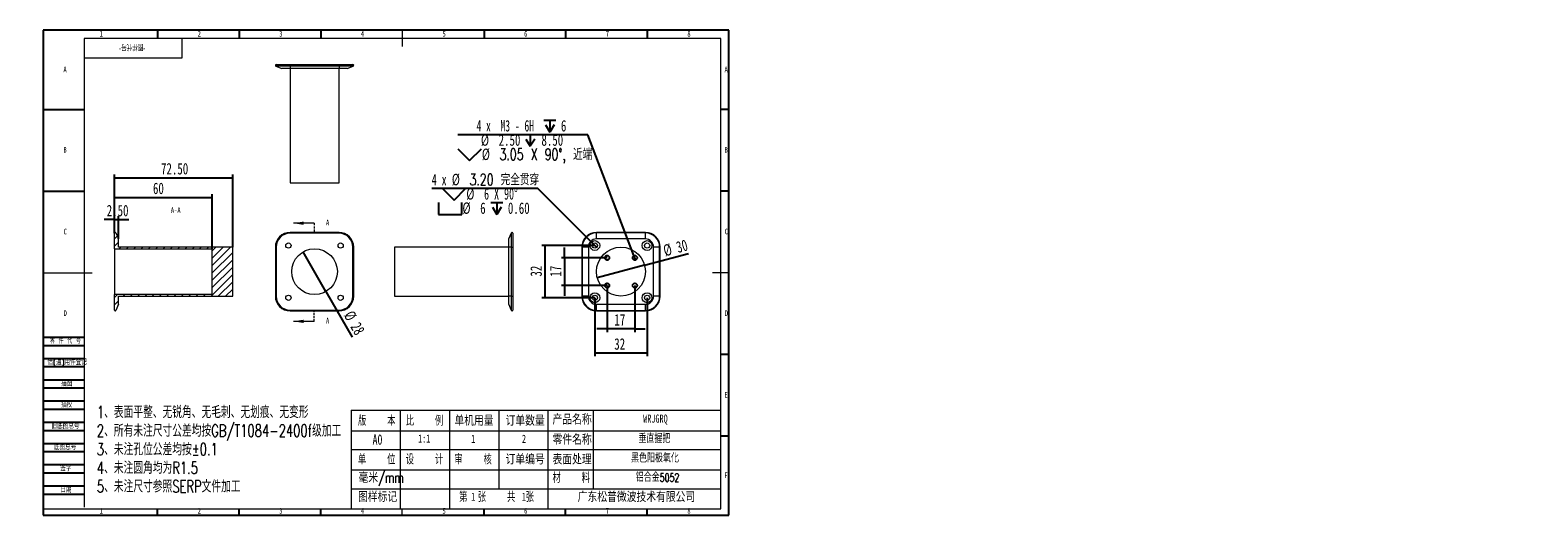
# Model space of a CAD drawing. Header units: millimetres. Extents: x -8 to 916, y -4 to 297.
import ezdxf

# ---------------------------------------------------------------- set-up
doc = ezdxf.new("R2010")
doc.units = ezdxf.units.MM
doc.linetypes.add('HIDDEN', pattern=[1.905, 1.27, -0.635])
for name, color, linetype in [('10', 7, 'Continuous'), ('5', 7, 'Continuous'), ('9', 7, 'Continuous'), ('SLD-0', 7, 'Continuous')]:
    doc.layers.add(name, color=color, linetype=linetype)
doc.styles.add('SLDTEXTSTYLE0', font='TXT', dxfattribs={"width": 0.7})
doc.styles.add('SLDTEXTSTYLE1', font='TXT', dxfattribs={"width": 0.7, "bigfont": 'bigfont'})
doc.styles.add('SLDTEXTSTYLE2', font='TXT', dxfattribs={"width": 0.614286, "bigfont": 'bigfont'})
doc.styles.add('SLDTEXTSTYLE3', font='TXT', dxfattribs={"width": 0.566667, "bigfont": 'bigfont'})
doc.styles.add('SLDTEXTSTYLE4', font='TXT', dxfattribs={"width": 0.633333})
doc.styles.add('SLDTEXTSTYLE5', font='TXT', dxfattribs={"width": 0.642857})
doc.styles.add('SLDTEXTSTYLE6', font='TXT', dxfattribs={"width": 0.616667})
doc.dimstyles.new('SLDDIMSTYLE0', dxfattribs={"dimtxt": 7, "dimasz": 4.08, "dimexe": 0, "dimexo": 0.0625, "dimgap": 1.75, "dimtad": 2, "dimrnd": 1e-09, "dimzin": 12, "dimdsep": 46, "dimtxsty": 'SLDTEXTSTYLE0', "dimblk1": 'NONE', "dimsah": 1, "dimcen": 0, "dimadec": 0, "dimazin": 3, "dimtfac": 1, "dimtmove": 0, "dimatfit": 3, "dimldrblk": 'NONE', "dimfxl": 0, "dimfrac": 2, "dimtolj": 1, "dimtzin": 12, "dimarcsym": 0})
doc.dimstyles.new('SLDDIMSTYLE1', dxfattribs={"dimtxt": 7, "dimasz": 4.08, "dimexe": 0, "dimexo": 0.0625, "dimgap": 1.75, "dimtad": 0, "dimtih": 1, "dimtoh": 1, "dimrnd": 1e-09, "dimzin": 4, "dimdsep": 46, "dimtxsty": 'SLDTEXTSTYLE0', "dimblk1": 'NONE', "dimsah": 1, "dimcen": 0, "dimadec": 0, "dimazin": 1, "dimtfac": 1, "dimtmove": 0, "dimatfit": 3, "dimldrblk": 'NONE', "dimfxl": 0, "dimfrac": 2, "dimtolj": 1, "dimtzin": 12, "dimarcsym": 0})
doc.dimstyles.new('SLDDIMSTYLE2', dxfattribs={"dimtxt": 7, "dimasz": 4.08, "dimexe": 0, "dimexo": 0.0625, "dimgap": 1.75, "dimtad": 0, "dimtih": 1, "dimtoh": 1, "dimdec": 6, "dimrnd": 1e-09, "dimzin": 12, "dimdsep": 46, "dimtxsty": 'SLDTEXTSTYLE0', "dimblk1": 'NONE', "dimsah": 1, "dimcen": 0, "dimadec": 0, "dimazin": 3, "dimtfac": 1, "dimtmove": 0, "dimatfit": 3, "dimldrblk": 'NONE', "dimfxl": 0, "dimfrac": 2, "dimtolj": 1, "dimtzin": 12, "dimarcsym": 0})
doc.dimstyles.new('SLDDIMSTYLE3', dxfattribs={"dimtxt": 7, "dimasz": 4.08, "dimexe": 0, "dimexo": 0.0625, "dimgap": 1.75, "dimtad": 2, "dimrnd": 1e-09, "dimzin": 12, "dimdsep": 46, "dimtxsty": 'SLDTEXTSTYLE0', "dimsah": 1, "dimcen": 0.09, "dimadec": 0, "dimazin": 3, "dimtfac": 1, "dimtmove": 0, "dimatfit": 0, "dimfxl": 0, "dimfrac": 2, "dimtolj": 1, "dimtzin": 12, "dimarcsym": 0})
doc.dimstyles.new('SLDDIMSTYLE4', dxfattribs={"dimtxt": 7, "dimasz": 4.08, "dimexe": 0, "dimexo": 0.0625, "dimgap": 1.75, "dimtad": 2, "dimrnd": 1e-09, "dimzin": 12, "dimdsep": 46, "dimtxsty": 'SLDTEXTSTYLE0', "dimsah": 1, "dimcen": 0.09, "dimadec": 0, "dimazin": 3, "dimtfac": 1, "dimtofl": 0, "dimtmove": 0, "dimatfit": 3, "dimfxl": 0, "dimfrac": 2, "dimtolj": 1, "dimtzin": 12, "dimarcsym": 0})
doc.dimstyles.new('SLDDIMSTYLE5', dxfattribs={"dimtxt": 7, "dimasz": 4.08, "dimexe": 0, "dimexo": 0.0625, "dimgap": 1.75, "dimtad": 2, "dimrnd": 1e-09, "dimzin": 4, "dimdsep": 46, "dimtxsty": 'SLDTEXTSTYLE0', "dimsah": 1, "dimcen": 0.09, "dimadec": 0, "dimazin": 1, "dimtfac": 1, "dimtofl": 0, "dimtmove": 0, "dimatfit": 3, "dimfxl": 0, "dimfrac": 2, "dimtolj": 1, "dimtzin": 12, "dimarcsym": 0})
doc.dimstyles.new('SLDDIMSTYLE6', dxfattribs={"dimtxt": 7, "dimasz": 4.08, "dimexe": 0, "dimexo": 0.0625, "dimgap": 1.75, "dimtad": 2, "dimrnd": 1e-09, "dimzin": 4, "dimdsep": 46, "dimtxsty": 'SLDTEXTSTYLE0', "dimsah": 1, "dimcen": 0.09, "dimadec": 0, "dimazin": 1, "dimtfac": 1, "dimtmove": 0, "dimatfit": 0, "dimfxl": 0, "dimfrac": 2, "dimtolj": 1, "dimtzin": 12, "dimarcsym": 0})

# ---------------------------------------------------------------- blocks, each defined once
blk = doc.blocks.new('SW_NOTE_0')
at = {"layer": '10', "color": 0, "attachment_point": 1, "style": 'SLDTEXTSTYLE1'}
for s, insert, char_height in [('1\\M+18141\\M+1955C\\M+196CA\\M+195BD\\M+190AE\\M+18141\\M+19DD9锐\\M+18A70\\M+18141\\M+19DD9\\M+196D1\\M+18E68\\M+18141\\M+19DD9划\\M+18DAD\\M+18141\\M+19DD9变\\M+18C60', (0, 9.55), 7.40833), ('2\\M+18141\\M+18F8A\\M+1974C\\M+196A2\\M+1928D\\M+18EDA\\M+190A1\\M+18CF6\\M+18DB7\\M+18BCF\\M+188C2GB/T1084-2400f级\\M+189C1\\M+18D48', (0, -1.83), 7.40833), ('3\\M+18141\\M+196A2\\M+1928D\\M+18D45\\M+188CA\\M+18CF6\\M+18DB7\\M+18BCF\\M+188C2\\M+1817D0.1', (0, -13.21), 7.4083), ('4\\M+18141\\M+196A2\\M+1928D圆\\M+18A70\\M+18BCF为R1.5', (0, -24.58), 7.4083), ('5\\M+18141\\M+196A2\\M+1928D\\M+18EDA\\M+190A1\\M+18E51\\M+18FC6SERP\\M+195B6\\M+18C8F\\M+189C1\\M+18D48', (0, -35.96), 7.4083)]:
    blk.add_mtext(s, dxfattribs=dict(at, insert=insert, char_height=char_height))
blk = doc.blocks.new('_D')
at = {"layer": '10'}
for q in [(159.15, 161.28), (189.27, 109.1)]:
    blk.add_line((173.15, 137.03), q, dxfattribs=at)
blk.add_solid([(173.15, 137.03), (174.75, 133.25), (175.63, 133.75)], dxfattribs=at)
at = {"layer": '10', "char_height": 7, "attachment_point": 1, "rotation": 300, "style": 'SLDTEXTSTYLE0'}
for s, insert in [('%%c', (189.89, 126.05)), ('28', (193.98, 118.91))]:
    blk.add_mtext(s, dxfattribs=dict(at, insert=insert))
blk = doc.blocks.new('_NONE')
blk = doc.blocks.new('SW_SYMBOL_HOLE_SINK')
at = {"layer": '10', "color": 0}
for p, q in [((0, 875), (800, 75)), ((800, 75), (1600, 875))]:
    blk.add_line(p, q, dxfattribs=at)
blk = doc.blocks.new('SW_SYMBOL_HOLE_SPOT')
at = {"layer": '10', "color": 0}
for p, q in [((0, 875), (0, 75)), ((0, 75), (1600, 75)), ((1600, 75), (1600, 875))]:
    blk.add_line(p, q, dxfattribs=at)
blk = doc.blocks.new('SW_SYMBOL_HOLE_DEPTH')
at = {"layer": '10', "color": 0}
for p, q in [((0, 875), (800, 875)), ((100, 555), (400, 75)), ((400, 875), (400, 75)), ((700, 555), (400, 75))]:
    blk.add_line(p, q, dxfattribs=at)
blk = doc.blocks.new('_D_1')
at = {"layer": '10'}
for p, q in [((302.97, 200.08), (238, 200.08)), ((336.76, 166.29), (302.97, 200.08)), ((339.02, 164.03), (336.76, 166.29))]:
    blk.add_line(p, q, dxfattribs=at)
blk.add_solid([(336.76, 166.29), (334.24, 169.53), (333.52, 168.82)], dxfattribs=at)
at = {"layer": '10', "xscale": 0.009023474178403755, "yscale": 0.009023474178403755, "zscale": 0.009023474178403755}
for name, p in [('SW_SYMBOL_HOLE_SINK', (244.44, 192.3)), ('SW_SYMBOL_HOLE_SPOT', (242.06, 183.56)), ('SW_SYMBOL_HOLE_DEPTH', (274.2, 183.56))]:
    blk.add_blockref(name, p, dxfattribs=at)
at = {"layer": '10', "char_height": 7, "attachment_point": 1}
for s, insert, style in [('4 x', (238, 209.02), 'SLDTEXTSTYLE4'), ('%%c', (250.26, 209.05), 'SLDTEXTSTYLE0'), ('3.20 \\M+18AAE\\M+19153贯\\M+190FA', (261.12, 209.02), 'SLDTEXTSTYLE1'), ('%%c', (259.16, 200.31), 'SLDTEXTSTYLE0'), ('6 X 90°', (270.02, 200.28), 'SLDTEXTSTYLE5'), ('%%c', (256.78, 191.57), 'SLDTEXTSTYLE0'), ('6', (267.64, 191.54), 'SLDTEXTSTYLE0'), ('0.60', (284.62, 191.54), 'SLDTEXTSTYLE0')]:
    blk.add_mtext(s, dxfattribs=dict(at, insert=insert, style=style))
blk = doc.blocks.new('_D_2')
at = {"layer": '10'}
for p, q in [((333.62, 233.02), (253.93, 233.02)), ((361.85, 159.08), (333.62, 233.02)), ((362.94, 156.23), (361.85, 159.08))]:
    blk.add_line(p, q, dxfattribs=at)
blk.add_solid([(361.85, 159.08), (360.87, 163.08), (359.92, 162.71)], dxfattribs=at)
at = {"layer": '10', "xscale": 0.009023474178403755, "yscale": 0.009023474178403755, "zscale": 0.009023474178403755}
for name, p in [('SW_SYMBOL_HOLE_DEPTH', (306.67, 233.98)), ('SW_SYMBOL_HOLE_DEPTH', (294.73, 225.24)), ('SW_SYMBOL_HOLE_SINK', (253.93, 216.5))]:
    blk.add_blockref(name, p, dxfattribs=at)
at = {"layer": '10', "char_height": 7, "attachment_point": 1}
for s, insert, style in [('4 x  M3 - 6H', (265.38, 241.97), 'SLDTEXTSTYLE6'), ('6', (317.09, 241.97), 'SLDTEXTSTYLE0'), ('%%c', (268.1, 233.25), 'SLDTEXTSTYLE0'), ('2.50', (278.95, 233.23), 'SLDTEXTSTYLE0'), ('8.50', (305.15, 233.23), 'SLDTEXTSTYLE0'), ('%%c', (268.65, 224.51), 'SLDTEXTSTYLE0'), ('3.05 X 90\\M+1818B, \\M+18BDF\\M+1925B', (279.51, 224.49), 'SLDTEXTSTYLE1')]:
    blk.add_mtext(s, dxfattribs=dict(at, insert=insert, style=style))
blk = doc.blocks.new('_D_3')
at = {"layer": '10'}
for q in [(395.36, 160.27), (339.4, 145.28)]:
    blk.add_line((368.38, 153.04), q, dxfattribs=at)
blk.add_solid([(368.38, 153.04), (372.45, 153.61), (372.19, 154.59)], dxfattribs=at)
at = {"layer": '10', "char_height": 7, "attachment_point": 1, "rotation": 15, "style": 'SLDTEXTSTYLE0'}
for s, insert in [('%%c', (379.15, 165.24)), ('30', (387.11, 167.34))]:
    blk.add_mtext(s, dxfattribs=dict(at, insert=insert))
blk = doc.blocks.new('_D_4')
at = {"layer": '10'}
for p, q in [((345.39, 140.66), (345.39, 112.16)), ((362.39, 140.66), (362.39, 112.16)), ((345.39, 114.16), (339.04, 114.16)), ((362.39, 114.16), (345.39, 114.16)), ((362.39, 114.16), (368.74, 114.16))]:
    blk.add_line(p, q, dxfattribs=at)
for points in [[(345.39, 114.16), (341.31, 114.67), (341.31, 113.65)], [(362.39, 114.16), (366.47, 113.65), (366.47, 114.67)]]:
    blk.add_solid(points, dxfattribs=at)
at = {"layer": '10', "insert": (349.88, 123.18), "char_height": 7, "attachment_point": 1, "style": 'SLDTEXTSTYLE0'}
blk.add_mtext('17', dxfattribs=at)
blk = doc.blocks.new('_D_5')
at = {"layer": '10'}
for p, q in [((345.39, 157.66), (317.39, 157.66)), ((319.39, 157.66), (319.39, 164.01)), ((319.39, 157.66), (319.39, 140.66)), ((345.39, 140.66), (317.39, 140.66)), ((319.39, 140.66), (319.39, 134.31))]:
    blk.add_line(p, q, dxfattribs=at)
for points in [[(319.39, 157.66), (319.9, 161.74), (318.89, 161.74)], [(319.39, 140.66), (318.89, 136.58), (319.9, 136.58)]]:
    blk.add_solid(points, dxfattribs=at)
at = {"layer": '10', "insert": (310.37, 146.14), "char_height": 7, "attachment_point": 1, "rotation": 90, "style": 'SLDTEXTSTYLE0'}
blk.add_mtext('17', dxfattribs=at)
blk = doc.blocks.new('_D_6')
at = {"layer": '10'}
for p, q in [((337.89, 165.16), (305.42, 165.16)), ((307.42, 133.16), (307.42, 165.16)), ((337.89, 133.16), (305.42, 133.16))]:
    blk.add_line(p, q, dxfattribs=at)
for points in [[(307.42, 165.16), (306.91, 161.08), (307.92, 161.08)], [(307.42, 133.16), (307.92, 137.24), (306.91, 137.24)]]:
    blk.add_solid(points, dxfattribs=at)
at = {"layer": '10', "insert": (298.39, 146.14), "char_height": 7, "attachment_point": 1, "rotation": 90, "style": 'SLDTEXTSTYLE0'}
blk.add_mtext('32', dxfattribs=at)
blk = doc.blocks.new('_D_7')
at = {"layer": '10'}
for p, q in [((337.89, 133.16), (337.89, 97.37)), ((369.89, 133.16), (369.89, 97.37)), ((337.89, 99.37), (369.89, 99.37))]:
    blk.add_line(p, q, dxfattribs=at)
for points in [[(337.89, 99.37), (341.97, 98.86), (341.97, 99.87)], [(369.89, 99.37), (365.81, 99.87), (365.81, 98.86)]]:
    blk.add_solid(points, dxfattribs=at)
at = {"layer": '10', "insert": (349.77, 108.39), "char_height": 7, "attachment_point": 1, "style": 'SLDTEXTSTYLE0'}
blk.add_mtext('32', dxfattribs=at)
blk = doc.blocks.new('_D_8')
at = {"layer": '10'}
for p, q in [((43.53, 172.66), (43.53, 196.66)), ((43.53, 194.66), (103.53, 194.66)), ((103.53, 163.16), (103.53, 196.66))]:
    blk.add_line(p, q, dxfattribs=at)
for points in [[(43.53, 194.66), (47.61, 194.15), (47.61, 195.17)], [(103.53, 194.66), (99.45, 195.17), (99.45, 194.15)]]:
    blk.add_solid(points, dxfattribs=at)
at = {"layer": '10', "insert": (67.18, 203.68), "char_height": 7, "attachment_point": 1, "style": 'SLDTEXTSTYLE0'}
blk.add_mtext('60', dxfattribs=at)
blk = doc.blocks.new('_D_9')
at = {"layer": '10'}
for p, q in [((43.53, 172.66), (43.53, 208.66)), ((43.53, 206.66), (116.03, 206.66)), ((116.03, 164.16), (116.03, 208.66))]:
    blk.add_line(p, q, dxfattribs=at)
for points in [[(43.53, 206.66), (47.61, 206.15), (47.61, 207.17)], [(116.03, 206.66), (111.95, 207.17), (111.95, 206.15)]]:
    blk.add_solid(points, dxfattribs=at)
at = {"layer": '10', "insert": (72.11, 215.68), "char_height": 7, "attachment_point": 1, "style": 'SLDTEXTSTYLE0'}
blk.add_mtext('72.50', dxfattribs=at)
blk = doc.blocks.new('_D_10')
at = {"layer": '10'}
for p, q in [((43.53, 181.04), (37.18, 181.04)), ((43.53, 172.66), (43.53, 183.04)), ((43.53, 181.04), (46.03, 181.04)), ((46.03, 169.16), (46.03, 183.04)), ((46.03, 181.04), (52.38, 181.04))]:
    blk.add_line(p, q, dxfattribs=at)
for points in [[(43.53, 181.04), (39.45, 181.55), (39.45, 180.53)], [(46.03, 181.04), (50.11, 180.53), (50.11, 181.55)]]:
    blk.add_solid(points, dxfattribs=at)
at = {"layer": '10', "insert": (38.84, 190.06), "char_height": 7, "attachment_point": 1, "style": 'SLDTEXTSTYLE0'}
blk.add_mtext('2.50', dxfattribs=at)

msp = doc.modelspace()

# ---------------------------------------------------------------- hatches: boundary and pattern name
at = {"linetype": 'Continuous', "lineweight": 0}
h = msp.add_hatch(dxfattribs=at)
h.set_pattern_fill('ANSI31', angle=3e-322, style=0)
edge = h.paths.add_edge_path(flags=0)
edge.add_line((44.4894741, 125.4664252), (46.0279357, 129.1587329))
edge.add_line((46.0279357, 129.1587329), (46.0279357, 134.1600755))
edge.add_line((46.0279357, 134.1600755), (116.0279357, 134.1600755))
edge.add_line((116.0279357, 134.1600755), (116.0279357, 164.1573903))
edge.add_line((116.0279357, 164.1573903), (46.0279357, 164.1573903))
edge.add_line((46.0279357, 164.1573903), (46.0279357, 169.1587329))
edge.add_line((46.0279357, 169.1587329), (44.4894741, 172.8510406))
edge.add_arc((44.0279357, 172.6587329), 0.5, 22.619864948, 180)
edge.add_line((43.5279357, 172.6587329), (43.5279357, 163.1572944))
edge.add_line((43.5279357, 163.1572944), (103.5279357, 163.1572944))
edge.add_line((103.5279357, 163.1572944), (103.5279357, 135.1601714))
edge.add_line((103.5279357, 135.1601714), (43.5279357, 135.1601714))
edge.add_line((43.5279357, 135.1601714), (43.5279357, 125.6587329))
edge.add_arc((44.0279357, 125.6587329), 0.5, 180, 337.380135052)

# ---------------------------------------------------------------- linework, layer by layer
at = {"color": 7, "linetype": 'Continuous', "lineweight": 15}
for p, q in [((151.147872, 275.0338384), (142.4555643, 275.0338384)), ((142.4555643, 275.0338384), (146.147872, 273.4953768)), ((142.647872, 275.9953768), (151.147872, 275.9953768)), ((151.147872, 273.4953768), (146.147872, 273.4953768)), ((151.147872, 275.9953768), (181.147872, 275.9953768)), ((151.147872, 275.0338384), (151.147872, 275.9953768)), ((181.147872, 275.0338384), (151.147872, 275.0338384)), ((151.147872, 275.0338384), (151.147872, 273.4953768)), ((151.147872, 273.4953768), (151.147872, 203.4953768)), ((181.147872, 273.4953768), (151.147872, 273.4953768)), ((181.147872, 275.9953768), (189.647872, 275.9953768)), ((181.147872, 275.9953768), (181.147872, 275.0338384)), ((189.8401797, 275.0338384), (181.147872, 275.0338384)), ((181.147872, 275.0338384), (181.147872, 273.4953768)), ((181.147872, 203.4953768), (181.147872, 273.4953768)), ((186.147872, 273.4953768), (181.147872, 273.4953768)), ((186.147872, 273.4953768), (189.8401797, 275.0338384)), ((151.147872, 203.4953768), (166.147872, 203.4953768)), ((166.147872, 203.4953768), (181.147872, 203.4953768)), ((43.5279357, 163.1572944), (43.5279357, 172.6587329)), ((44.4894741, 172.8510406), (46.0279357, 169.1587329)), ((46.0279357, 164.1573903), (46.0279357, 169.1587329)), ((181.147872, 173.1587329), (151.147872, 173.1587329)), ((181.147872, 172.6587329), (151.147872, 172.6587329)), ((285.2176083, 169.1587329), (286.7560699, 172.8510406)), ((285.2176083, 164.1587329), (285.2176083, 169.1587329)), ((286.7560699, 164.1587329), (286.7560699, 172.8510406)), ((287.7176083, 172.6587329), (287.7176083, 164.1587329)), ((368.8934916, 173.1587329), (338.8934916, 173.1587329)), ((338.8934916, 169.1587329), (338.8934916, 172.8510406)), ((368.8934916, 172.8510406), (338.8934916, 172.8510406)), ((368.8934916, 169.1587329), (338.8934916, 169.1587329)), ((368.8934916, 169.1587329), (368.8934916, 172.8510406)), ((43.5279357, 163.1572944), (103.5279357, 163.1572944)), ((43.5279357, 163.1572944), (43.5279357, 135.1601714)), ((116.0279357, 164.1573903), (46.0279357, 164.1573903)), ((103.5279357, 135.1601714), (103.5279357, 163.1572944)), ((116.0279357, 134.1600755), (116.0279357, 164.1573903)), ((142.147872, 164.1587329), (142.147872, 134.1587329)), ((142.647872, 164.1587329), (142.647872, 134.1587329)), ((189.647872, 134.1587329), (189.647872, 164.1587329)), ((190.147872, 134.1587329), (190.147872, 164.1587329)), ((285.2176083, 164.1587329), (215.2176083, 164.1587329)), ((215.2176083, 164.1587329), (215.2176083, 134.1587329)), ((286.7560699, 164.1587329), (285.2176083, 164.1587329)), ((285.2176083, 134.1587329), (285.2176083, 164.1587329)), ((286.7560699, 134.1587329), (286.7560699, 164.1587329)), ((286.7560699, 164.1587329), (287.7176083, 164.1587329)), ((287.7176083, 164.1587329), (287.7176083, 134.1587329)), ((329.8934916, 164.1587329), (329.8934916, 134.1587329)), ((330.2011839, 164.1587329), (330.2011839, 134.1587329)), ((333.8934916, 164.1587329), (330.2011839, 164.1587329)), ((333.8934916, 164.1587329), (333.8934916, 134.1587329)), ((373.8934916, 134.1587329), (373.8934916, 164.1587329)), ((377.5857993, 164.1587329), (373.8934916, 164.1587329)), ((377.5857993, 134.1587329), (377.5857993, 164.1587329)), ((377.8934916, 134.1587329), (377.8934916, 164.1587329)), ((43.5279357, 125.6587329), (43.5279357, 135.1601714)), ((103.5279357, 135.1601714), (43.5279357, 135.1601714)), ((46.0279357, 129.1587329), (46.0279357, 134.1600755)), ((46.0279357, 134.1600755), (116.0279357, 134.1600755)), ((215.2176083, 134.1587329), (285.2176083, 134.1587329)), ((286.7560699, 134.1587329), (285.2176083, 134.1587329)), ((285.2176083, 129.1587329), (285.2176083, 134.1587329)), ((286.7560699, 134.1587329), (287.7176083, 134.1587329)), ((286.7560699, 125.4664252), (286.7560699, 134.1587329)), ((287.7176083, 134.1587329), (287.7176083, 125.6587329)), ((333.8934916, 134.1587329), (330.2011839, 134.1587329)), ((377.5857993, 134.1587329), (373.8934916, 134.1587329)), ((46.0279357, 129.1587329), (44.4894741, 125.4664252)), ((151.147872, 125.6587329), (181.147872, 125.6587329)), ((151.147872, 125.1587329), (181.147872, 125.1587329)), ((286.7560699, 125.4664252), (285.2176083, 129.1587329)), ((338.8934916, 125.4664252), (338.8934916, 129.1587329)), ((338.8934916, 129.1587329), (368.8934916, 129.1587329)), ((338.8934916, 125.4664252), (368.8934916, 125.4664252)), ((338.8934916, 125.1587329), (368.8934916, 125.1587329)), ((368.8934916, 125.4664252), (368.8934916, 129.1587329))]:
    msp.add_line(p, q, dxfattribs=at)
at = {"color": 7, "linetype": 'Continuous', "lineweight": 0}
for p, q in [((165.9471816, 178.8118903), (153.2471816, 178.8118903)), ((165.9471816, 118.7413156), (153.2471816, 118.7413156))]:
    msp.add_line(p, q, dxfattribs=at)
at = {"color": 7, "linetype": 'HIDDEN', "lineweight": 0}
for p, q in [((165.9471816, 178.8118903), (165.9471816, 172.4618903)), ((165.9471816, 118.7413156), (165.9471816, 125.0913156))]:
    msp.add_line(p, q, dxfattribs=at)
at = {"color": 1, "linetype": 'Continuous', "lineweight": 15}
for p, q in [((151.147872, 173.1587329), (151.147872, 172.6587329)), ((181.147872, 172.6587329), (181.147872, 173.1587329)), ((338.8934916, 173.1587329), (338.8934916, 172.8510406)), ((368.8934916, 172.8510406), (368.8934916, 173.1587329)), ((142.147872, 164.1587329), (142.647872, 164.1587329)), ((189.647872, 164.1587329), (190.147872, 164.1587329)), ((329.8934916, 164.1587329), (330.2011839, 164.1587329)), ((377.5857993, 164.1587329), (377.8934916, 164.1587329)), ((142.147872, 134.1587329), (142.647872, 134.1587329)), ((189.647872, 134.1587329), (190.147872, 134.1587329)), ((329.8934916, 134.1587329), (330.2011839, 134.1587329)), ((377.5857993, 134.1587329), (377.8934916, 134.1587329)), ((151.147872, 125.1587329), (151.147872, 125.6587329)), ((181.147872, 125.6587329), (181.147872, 125.1587329)), ((338.8934916, 125.1587329), (338.8934916, 125.4664252)), ((368.8934916, 125.4664252), (368.8934916, 125.1587329))]:
    msp.add_line(p, q, dxfattribs=at)
at = {"color": 7, "linetype": 'Continuous', "lineweight": 15}
for centre, radius in [((150.147872, 165.1587329), 1.6), ((182.147872, 165.1587329), 1.6), ((337.8934916, 165.1587329), 3), ((337.8934916, 165.1587329), 1.6), ((369.8934916, 165.1587329), 3), ((369.8934916, 165.1587329), 1.6), ((166.147872, 149.1587329), 14), ((353.8934916, 149.1587329), 15), ((345.3934916, 157.6587329), 1.525), ((345.3934916, 157.6587329), 1.25), ((362.3934916, 157.6587329), 1.525), ((362.3934916, 157.6587329), 1.25), ((345.3934916, 140.6587329), 1.525), ((345.3934916, 140.6587329), 1.25), ((362.3934916, 140.6587329), 1.525), ((362.3934916, 140.6587329), 1.25), ((150.147872, 133.1587329), 1.6), ((182.147872, 133.1587329), 1.6), ((337.8934916, 133.1587329), 3), ((337.8934916, 133.1587329), 1.6), ((369.8934916, 133.1587329), 3), ((369.8934916, 133.1587329), 1.6)]:
    msp.add_circle(centre, radius, dxfattribs=at)
for centre, radius, start, end in [((142.647872, 275.4953768), 0.5, 90, 247.380135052), ((189.647872, 275.4953768), 0.5, 292.619864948, 90), ((44.0279357, 172.6587329), 0.5, 22.619864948, 180), ((151.147872, 164.1587329), 9, 90, 180), ((151.147872, 164.1587329), 8.5, 90, 180), ((181.147872, 164.1587329), 9, 0, 90), ((181.147872, 164.1587329), 8.5, 0, 90), ((287.2176083, 172.6587329), 0.5, 0, 157.380135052), ((338.8934916, 164.1587329), 9, 90, 180), ((338.8934916, 164.1587329), 8.6923077, 90, 180), ((338.8934916, 164.1587329), 5, 90, 180), ((368.8934916, 164.1587329), 9, 0, 90), ((368.8934916, 164.1587329), 8.6923077, 0, 90), ((368.8934916, 164.1587329), 5, 0, 90), ((151.147872, 134.1587329), 9, 180, 270), ((151.147872, 134.1587329), 8.5, 180, 270), ((181.147872, 134.1587329), 9, 270, 0), ((181.147872, 134.1587329), 8.5, 270, 0), ((338.8934916, 134.1587329), 9, 180, 270), ((338.8934916, 134.1587329), 8.6923077, 180, 270), ((338.8934916, 134.1587329), 5, 180, 270), ((368.8934916, 134.1587329), 9, 270, 0), ((368.8934916, 134.1587329), 5, 270, 0), ((368.8934916, 134.1587329), 8.6923077, 270, 0), ((44.0279357, 125.6587329), 0.5, 180, 337.380135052), ((287.2176083, 125.6587329), 0.5, 202.619864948, 0)]:
    msp.add_arc(centre, radius, start, end, dxfattribs=at)
at = {"color": 7, "linetype": 'Continuous', "lineweight": 0}
for centre in [(345.3934916, 157.6587329), (362.3934916, 157.6587329), (345.3934916, 140.6587329), (362.3934916, 140.6587329)]:
    msp.add_arc(centre, 1.5, 255, 195, dxfattribs=at)
for points in [[(153.2471816, 178.8118903), (159.5971816, 177.7958903), (159.5971816, 179.8278903)], [(153.2471816, 118.7413156), (159.5971816, 117.7253156), (159.5971816, 119.7573156)]]:
    msp.add_solid(points, dxfattribs=at)
at = {"layer": '10', "color": 7}
for p, q in [((0, 109), (25, 109)), ((0, 104), (25, 104)), ((0, 96), (25, 96)), ((0, 91), (25, 91)), ((0, 83), (25, 83)), ((0, 78), (25, 78)), ((0, 70), (25, 70)), ((0, 65), (25, 65)), ((0, 57), (25, 57)), ((0, 52), (25, 52)), ((0, 44), (25, 44)), ((0, 39), (25, 39)), ((0, 31), (25, 31)), ((0, 26), (25, 26)), ((0, 18), (25, 18)), ((0, 13), (25, 13))]:
    msp.add_line(p, q, dxfattribs=at)
at = {"layer": '10', "lineweight": 15}
for p, q in [((188.6785455, 64.4299422), (188.6785455, 3.8961968)), ((188.6785455, 64.4299422), (415, 64.4299422)), ((218.7130609, 64.4299422), (218.7130609, 3.8961968)), ((248.8248044, 64.4299422), (248.8248044, 3.8961968)), ((279.1269497, 64.4299422), (279.1269497, 16.2097292)), ((309.1725917, 64.4299422), (309.1725917, 3.8961968)), ((336.9334956, 64.4299422), (336.9334956, 16.2097292)), ((188.6785455, 51.8098558), (415, 51.8098558)), ((188.6785455, 40.1923342), (415, 40.1923342)), ((188.6785455, 27.931775), (415, 27.931775)), ((188.6785455, 16.2097292), (415, 16.2097292))]:
    msp.add_line(p, q, dxfattribs=at)
at = {"layer": '5'}
for p, q in [((70, 297), (70, 292)), ((120, 297), (120, 292)), ((170, 297), (170, 292)), ((270, 297), (270, 292)), ((320, 297), (320, 292)), ((370, 297), (370, 292)), ((0, 248.5), (25, 248.5)), ((420, 248.5), (415, 248.5)), ((0, 198.5), (25, 198.5)), ((420, 198.5), (415, 198.5)), ((420, 98.5), (415, 98.5)), ((420, 48.5), (415, 48.5)), ((70, 0), (70, 3.8961968)), ((120, 0), (120, 3.8961968)), ((170, 0), (170, 3.8961968)), ((270, 0), (270, 3.8961968)), ((320, 0), (320, 3.8961968)), ((370, 0), (370, 3.8961968))]:
    msp.add_line(p, q, dxfattribs=at)
at = {"layer": '5', "lineweight": 15}
for p, q in [((219.8705406, 297), (219.8705406, 287)), ((0, 148.5), (30, 148.5)), ((420, 148.5), (410, 148.5)), ((219.8705406, 0), (219.8705406, 3.8961968))]:
    msp.add_line(p, q, dxfattribs=at)
at = {"layer": '5', "color": 7, "lineweight": 15}
for p, q in [((415, 292), (25, 292)), ((25, 292), (25, 5)), ((85, 280), (85, 292)), ((415, 3.8961968), (415, 292)), ((25, 280), (85, 280)), ((0, 3.8961968), (415, 3.8961968))]:
    msp.add_line(p, q, dxfattribs=at)
at = {"layer": '9', "color": 7}
for p, q in [((420, 297), (0, 297)), ((0, 297), (0, 0)), ((420, 148.5), (420, 297)), ((420, 0), (420, 148.5)), ((0, 0), (420, 0))]:
    msp.add_line(p, q, dxfattribs=at)

# ---------------------------------------------------------------- block references
at = {"layer": '10'}
msp.add_blockref('SW_NOTE_0', (32.8050681, 57.3718725), dxfattribs=at)

# ---------------------------------------------------------------- texts
at = {"color": 7, "linetype": 'Continuous', "char_height": 3.5, "attachment_point": 1, "style": 'SLDTEXTSTYLE0'}
for insert in [(173.1756419, 180.9780908), (173.1756419, 120.9075162)]:
    msp.add_mtext('A', dxfattribs=dict(at, insert=insert))
at = {"layer": '10'}
for s, insert, char_height, attachment_point, style in [('1', (35.5444444, 296.5426708), 3.5, 2, 'SLDTEXTSTYLE0'), ('2', (95.5444444, 296.5426708), 3.5, 2, 'SLDTEXTSTYLE0'), ('3', (145.5444444, 296.5426708), 3.5, 2, 'SLDTEXTSTYLE0'), ('4', (195.5444444, 296.5426708), 3.5, 2, 'SLDTEXTSTYLE0'), ('5', (245.5444444, 296.5426708), 3.5, 2, 'SLDTEXTSTYLE0'), ('6', (295.546875, 296.5426708), 3.5, 2, 'SLDTEXTSTYLE0'), ('7', (345.546875, 296.5426708), 3.5, 2, 'SLDTEXTSTYLE0'), ('8', (395.546875, 296.5426708), 3.5, 2, 'SLDTEXTSTYLE0'), ('A', (13.3203125, 274.7364279), 3.5, 2, 'SLDTEXTSTYLE0'), ('A', (418.3203125, 274.7364279), 3.5, 2, 'SLDTEXTSTYLE0'), ('B', (13.3203125, 225.5426708), 3.5, 2, 'SLDTEXTSTYLE0'), ('B', (418.3203125, 225.5426708), 3.5, 2, 'SLDTEXTSTYLE0'), ('A-A', (81.105019, 188.5454702), 3.5, 2, 'SLDTEXTSTYLE0'), ('C', (13.4272569, 175.4864279), 3.5, 2, 'SLDTEXTSTYLE0'), ('C', (418.4272569, 175.4864279), 3.5, 2, 'SLDTEXTSTYLE0'), ('D', (13.4296875, 125.5426708), 3.5, 2, 'SLDTEXTSTYLE0'), ('D', (418.4296875, 125.5426708), 3.5, 2, 'SLDTEXTSTYLE0'), ('E', (418.3178819, 75.4864279), 3.5, 2, 'SLDTEXTSTYLE0'), ('\\M+194C5    \\M+1967B', (192.8072974, 61.1570778), 6.35, 1, 'SLDTEXTSTYLE3'), ('\\M+194E4    \\M+197E1', (222.0613884, 61.1570778), 6.35, 1, 'SLDTEXTSTYLE3'), ('单\\M+18AF7\\M+19770\\M+197CA', (251.8366274, 61.1570778), 6.35, 1, 'SLDTEXTSTYLE1'), ('订单\\M+19094\\M+197CA', (283.1643048, 61.1570778), 6.35, 1, 'SLDTEXTSTYLE1'), ('产\\M+19569\\M+196BC\\M+18FCC', (311.9461482, 61.9152771), 6.35, 1, 'SLDTEXTSTYLE1'), ('WRJGRQ', (367.5029355, 61.6980503), 5, 1, 'SLDTEXTSTYLE0'), ('A0', (201.703177, 49.583033), 6.35, 1, 'SLDTEXTSTYLE0'), ('1:1', (229.6107134, 49.4972793), 5, 1, 'SLDTEXTSTYLE0'), ('1', (262.111072, 49.3409073), 5, 1, 'SLDTEXTSTYLE0'), ('2', (293.2185476, 49.3409073), 5, 1, 'SLDTEXTSTYLE0'), ('\\M+197EB\\M+18C8F\\M+196BC\\M+18FCC', (311.957907, 49.583033), 6.35, 1, 'SLDTEXTSTYLE1'), ('\\M+19082\\M+192BC\\M+188AC\\M+19463', (364.5932127, 49.3409073), 5, 1, 'SLDTEXTSTYLE1'), ('单    \\M+188CA', (192.8190563, 37.4510545), 6.35, 1, 'SLDTEXTSTYLE3'), ('设    计', (222.0613884, 37.4510545), 6.35, 1, 'SLDTEXTSTYLE3'), ('审    \\M+18A6A', (251.8248686, 37.4510545), 6.35, 1, 'SLDTEXTSTYLE3'), ('订单编\\M+18D86', (283.1584253, 37.4510545), 6.35, 1, 'SLDTEXTSTYLE1'), ('\\M+1955C\\M+196CA处\\M+1979D', (311.957907, 37.4510545), 6.35, 1, 'SLDTEXTSTYLE1'), ('\\M+1FC4B\\M+19046阳极氧\\M+189BB', (360.0256412, 37.4068692), 5, 1, 'SLDTEXTSTYLE1'), ('\\M+19F7C\\M+195C4/mm', (193.1295497, 26.2771805), 6.35, 1, 'SLDTEXTSTYLE1'), ('\\M+18DDE    \\M+197BF', (311.957907, 26.1699459), 6.35, 1, 'SLDTEXTSTYLE3'), ('铝\\M+18D87\\M+18BE05052', (362.935363, 25.5727041), 5, 1, 'SLDTEXTSTYLE1'), ('F', (418.2243055, 26.2364279), 3.5, 2, 'SLDTEXTSTYLE0'), ('图样标记', (192.8072974, 14.4869713), 6.35, 1, 'SLDTEXTSTYLE1'), ('\\M+191E6  张    \\M+18BA4  张', (254.7547854, 14.4869713), 6.35, 1, 'SLDTEXTSTYLE3'), ('1', (262.111072, 13.8928537), 5, 1, 'SLDTEXTSTYLE0'), ('1', (293.2185476, 13.8928537), 5, 1, 'SLDTEXTSTYLE0'), ('\\M+19BF6东\\M+18FBC\\M+19581\\M+194F7\\M+19467\\M+18B5A术\\M+1974C\\M+18CC0\\M+18CF6\\M+18E69', (327.3692687, 14.4869713), 6.35, 1, 'SLDTEXTSTYLE1'), ('1', (35.5444444, 4.4864279), 3.5, 2, 'SLDTEXTSTYLE0'), ('2', (95.5444444, 4.4864279), 3.5, 2, 'SLDTEXTSTYLE0'), ('3', (145.5444444, 4.4864279), 3.5, 2, 'SLDTEXTSTYLE0'), ('4', (195.5444444, 4.4864279), 3.5, 2, 'SLDTEXTSTYLE0'), ('5', (245.5444444, 4.4864279), 3.5, 2, 'SLDTEXTSTYLE0'), ('6', (295.546875, 4.4864279), 3.5, 2, 'SLDTEXTSTYLE0'), ('7', (345.546875, 4.4864279), 3.5, 2, 'SLDTEXTSTYLE0'), ('8', (395.546875, 4.4864279), 3.5, 2, 'SLDTEXTSTYLE0')]:
    msp.add_mtext(s, dxfattribs=dict(at, insert=insert, char_height=char_height, attachment_point=attachment_point, style=style))
at = {"layer": '10', "color": 7, "char_height": 3.5}
for s, insert, attachment_point, style in [('\\M+197EB \\M+18C8F \\M+191E3 \\M+18D86', (4.0231243, 108.594753), 1, 'SLDTEXTSTYLE2'), ('\\M+18ED8(\\M+192CA)\\M+19770\\M+18C8F\\M+1936F记', (2.473749, 95.4991764), 1, 'SLDTEXTSTYLE1'), ('\\M+19560图', (14.3302084, 82.5525317), 2, 'SLDTEXTSTYLE1'), ('\\M+19560\\M+18D5A', (14.2976996, 69.5170574), 2, 'SLDTEXTSTYLE1'), ('\\M+18B8C\\M+192EA图总\\M+18D86', (4.9999997, 56.4875164), 1, 'SLDTEXTSTYLE1'), ('\\M+192EA图总\\M+18D86', (6.4999999, 43.4863381), 1, 'SLDTEXTSTYLE1'), ('签\\M+18E9A', (13.8038671, 30.5369014), 2, 'SLDTEXTSTYLE1'), ('\\M+193FA\\M+18AFA', (13.8810374, 17.4367573), 2, 'SLDTEXTSTYLE1')]:
    msp.add_mtext(s, dxfattribs=dict(at, insert=insert, attachment_point=attachment_point, style=style))
at = {"layer": 'SLD-0', "insert": (54.4238939, 285.023292), "char_height": 3.5, "attachment_point": 2, "rotation": 180, "style": 'SLDTEXTSTYLE1'}
msp.add_mtext('\\M+18167图样\\M+191E3\\M+18D86\\M+18168', dxfattribs=at)

# ---------------------------------------------------------------- dimensions: what is measured, and where the dimension line sits
at = {"layer": '10'}
dim = msp.add_diameter_dim_2p(p1=(362.9373825, 156.2340197), p2=(361.8496007, 159.0834461), text='4 x  M3 - 6H {\\fGDT;x} 6\\P%%c 2.50 {\\fGDT;x} 8.50\\P{\\fGDT;w}%%c 3.05 X 90°, 近端', dimstyle='SLDDIMSTYLE2', override={"dimpost": '<>'}, dxfattribs=at)
dim.commit()
dim.dimension.update_dxf_attribs({"geometry": '_D_2', "text_midpoint": (292.9809506, 228.5721489), "dimtype": 163})
for base, p1, p2, dimstyle, picture, middle in [((116.0279357, 206.6587329), (43.5279357, 172.6587329), (116.0279357, 164.1573903), 'SLDDIMSTYLE5', '_D_9', (79.7779357, 206.6587329)), ((103.5279357, 194.6587329), (43.5279357, 172.6587329), (103.5279357, 163.1572944), 'SLDDIMSTYLE4', '_D_8', (70.2518917, 194.6587329)), ((46.0279357, 181.0370424), (43.5279357, 172.6587329), (46.0279357, 169.1587329), 'SLDDIMSTYLE6', '_D_10', (44.9754996, 181.0370424)), ((345.3934916, 114.1587329), (362.3934916, 140.6587329), (345.3934916, 140.6587329), 'SLDDIMSTYLE3', '_D_4', (352.9521423, 114.1587329)), ((369.8934916, 99.3658397), (337.8934916, 133.1587329), (369.8934916, 133.1587329), 'SLDDIMSTYLE4', '_D_7', (352.8413953, 99.3658397))]:
    dim = msp.add_linear_dim(base=base, p1=p1, p2=p2, dimstyle=dimstyle, dxfattribs=at)
    dim.commit()
    dim.dimension.update_dxf_attribs({"geometry": picture, "text_midpoint": middle, "dimtype": 160})
dim = msp.add_diameter_dim_2p(p1=(339.0249161, 164.0274156), p2=(336.7620671, 166.2900501), text='4 x <> 完全贯穿\\P{\\fGDT;w}%%c 6 X 90°\\P{\\fGDT;v}%%c 6 {\\fGDT;x} 0.60', dimstyle='SLDDIMSTYLE1', dxfattribs=at)
dim.commit()
dim.dimension.update_dxf_attribs({"geometry": '_D_1', "text_midpoint": (269.6943177, 195.6258363), "dimtype": 163})
for p1, p2, picture, middle in [((339.4046042, 145.2764472), (368.382379, 153.0410186), '_D_3', (388.7822082, 158.5071436)), ((159.147872, 161.2830885), (173.147872, 137.0343772), '_D', (185.8531312, 115.0282501))]:
    dim = msp.add_diameter_dim_2p(p1=p1, p2=p2, dimstyle='SLDDIMSTYLE0', dxfattribs=at)
    dim.commit()
    dim.dimension.update_dxf_attribs({"geometry": picture, "text_midpoint": middle, "dimtype": 163})
for base, p1, p2, dimstyle, picture, middle in [((307.4167433, 165.1587329), (337.8934916, 133.1587329), (337.8934916, 165.1587329), 'SLDDIMSTYLE4', '_D_6', (307.4167433, 149.212522)), ((319.3939583, 140.6587329), (345.3934916, 157.6587329), (345.3934916, 140.6587329), 'SLDDIMSTYLE3', '_D_5', (319.3939583, 149.2068599))]:
    dim = msp.add_linear_dim(base=base, p1=p1, p2=p2, angle=90, dimstyle=dimstyle, dxfattribs=at)
    dim.commit()
    dim.dimension.update_dxf_attribs({"geometry": picture, "text_midpoint": middle, "dimtype": 160})

doc.saveas('drawing.dxf')
